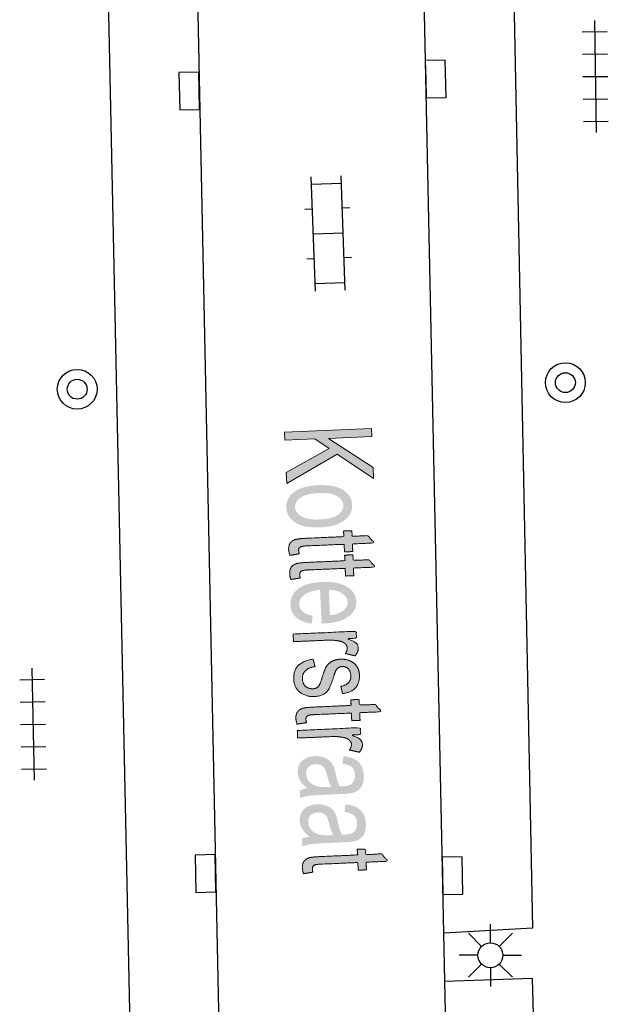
# Model space of a CAD drawing. Header units: metres. Extents: x 134521 to 134907, y 396000 to 396359.
# Tile 80 of 135: x 134716 to 134728, y 396130 to 396149. Entities that reach past the tile are written whole.
import ezdxf

# ---------------------------------------------------------------- set-up
doc = ezdxf.new("R2010")
doc.units = ezdxf.units.M
doc.header["$MEASUREMENT"] = 0

msp = doc.modelspace()

# ---------------------------------------------------------------- hatches: boundary and pattern name
at = {"linetype": 'Continuous', "lineweight": 0, "extrusion": (0, 0, -1)}
msp.add_hatch(color=251, dxfattribs=at).paths.add_polyline_path([(-134721.455, 396140.089), (-134722.471, 396140.681), (-134723.202, 396140.188), (-134723.193, 396140.412), (-134722.299, 396140.995), (-134723.166, 396141.032), (-134723.159, 396141.197), (-134721.411, 396141.122), (-134721.418, 396140.957), (-134722.024, 396140.983), (-134722.31, 396140.79), (-134721.446, 396140.308)])
h = msp.add_hatch(color=251, dxfattribs=at)
edge = h.paths.add_edge_path()
edge.add_spline(control_points=[(-134722.091, 396140.055), (-134722.443, 396140.07), (-134722.618, 396139.938), (-134722.764, 396139.827), (-134722.771, 396139.659), (-134722.779, 396139.473), (-134722.613, 396139.347), (-134722.447, 396139.221), (-134722.146, 396139.208), (-134721.901, 396139.198), (-134721.759, 396139.244), (-134721.617, 396139.291), (-134721.535, 396139.387), (-134721.453, 396139.484), (-134721.448, 396139.602), (-134721.44, 396139.792), (-134721.605, 396139.917), (-134721.771, 396140.041), (-134722.091, 396140.055)], knot_values=[0, 0, 0, 0.111111, 0.111111, 0.222222, 0.222222, 0.333333, 0.333333, 0.444444, 0.444444, 0.555556, 0.555556, 0.666667, 0.666667, 0.777778, 0.777778, 0.888889, 0.888889, 1, 1, 1], degree=2, periodic=0)
edge = h.paths.add_edge_path(flags=16)
edge.add_spline(control_points=[(-134722.098, 396139.897), (-134721.855, 396139.886), (-134721.737, 396139.805), (-134721.619, 396139.725), (-134721.624, 396139.61), (-134721.629, 396139.496), (-134721.754, 396139.426), (-134721.879, 396139.355), (-134722.128, 396139.366), (-134722.363, 396139.376), (-134722.481, 396139.457), (-134722.599, 396139.539), (-134722.594, 396139.652), (-134722.589, 396139.766), (-134722.465, 396139.837), (-134722.341, 396139.907), (-134722.098, 396139.897)], knot_values=[0, 0, 0, 0.125, 0.125, 0.25, 0.25, 0.375, 0.375, 0.5, 0.5, 0.625, 0.625, 0.75, 0.75, 0.875, 0.875, 1, 1, 1], degree=2, periodic=0)
h = msp.add_hatch(color=251, dxfattribs=at)
edge = h.paths.add_edge_path()
edge.add_line((-134721.708, 396138.675), (-134721.519, 396138.645))
edge.add_spline(control_points=[(-134721.519, 396138.645), (-134721.497, 396138.708), (-134721.495, 396138.759), (-134721.491, 396138.843), (-134721.526, 396138.89), (-134721.561, 396138.938), (-134721.621, 396138.959), (-134721.68, 396138.981), (-134721.874, 396138.989)], knot_values=[0, 0, 0, 0.25, 0.25, 0.5, 0.5, 0.75, 0.75, 1, 1, 1], degree=2, periodic=0)
edge.add_line((-134721.874, 396138.989), (-134722.604, 396139.02))
edge.add_line((-134722.604, 396139.02), (-134722.599, 396139.134))
edge.add_line((-134722.599, 396139.134), (-134722.765, 396139.141))
edge.add_line((-134722.765, 396139.141), (-134722.77, 396139.027))
edge.add_line((-134722.77, 396139.027), (-134723.084, 396139.041))
edge.add_line((-134723.084, 396139.041), (-134723.219, 396138.893))
edge.add_line((-134723.219, 396138.893), (-134722.777, 396138.874))
edge.add_line((-134722.777, 396138.874), (-134722.784, 396138.721))
edge.add_line((-134722.784, 396138.721), (-134722.617, 396138.714))
edge.add_line((-134722.617, 396138.714), (-134722.61, 396138.867))
edge.add_line((-134722.61, 396138.867), (-134721.868, 396138.835))
edge.add_spline(control_points=[(-134721.868, 396138.835), (-134721.776, 396138.831), (-134721.75, 396138.822), (-134721.724, 396138.813), (-134721.709, 396138.794), (-134721.694, 396138.775), (-134721.696, 396138.741), (-134721.697, 396138.716), (-134721.708, 396138.675)], knot_values=[0, 0, 0, 0.25, 0.25, 0.5, 0.5, 0.75, 0.75, 1, 1, 1], degree=2, periodic=0)
h = msp.add_hatch(color=251, dxfattribs=at)
edge = h.paths.add_edge_path()
edge.add_line((-134721.728, 396138.19), (-134721.54, 396138.16))
edge.add_spline(control_points=[(-134721.54, 396138.16), (-134721.518, 396138.224), (-134721.516, 396138.275), (-134721.512, 396138.358), (-134721.547, 396138.406), (-134721.582, 396138.453), (-134721.642, 396138.475), (-134721.701, 396138.496), (-134721.895, 396138.504)], knot_values=[0, 0, 0, 0.25, 0.25, 0.5, 0.5, 0.75, 0.75, 1, 1, 1], degree=2, periodic=0)
edge.add_line((-134721.895, 396138.504), (-134722.625, 396138.536))
edge.add_line((-134722.625, 396138.536), (-134722.62, 396138.649))
edge.add_line((-134722.62, 396138.649), (-134722.786, 396138.656))
edge.add_line((-134722.786, 396138.656), (-134722.791, 396138.543))
edge.add_line((-134722.791, 396138.543), (-134723.105, 396138.556))
edge.add_line((-134723.105, 396138.556), (-134723.24, 396138.409))
edge.add_line((-134723.24, 396138.409), (-134722.798, 396138.39))
edge.add_line((-134722.798, 396138.39), (-134722.804, 396138.236))
edge.add_line((-134722.804, 396138.236), (-134722.638, 396138.229))
edge.add_line((-134722.638, 396138.229), (-134722.631, 396138.383))
edge.add_line((-134722.631, 396138.383), (-134721.889, 396138.351))
edge.add_spline(control_points=[(-134721.889, 396138.351), (-134721.797, 396138.347), (-134721.771, 396138.337), (-134721.745, 396138.328), (-134721.73, 396138.309), (-134721.715, 396138.29), (-134721.717, 396138.257), (-134721.718, 396138.231), (-134721.728, 396138.19)], knot_values=[0, 0, 0, 0.25, 0.25, 0.5, 0.5, 0.75, 0.75, 1, 1, 1], degree=2, periodic=0)
h = msp.add_hatch(color=251, dxfattribs=at)
edge = h.paths.add_edge_path()
edge.add_line((-134721.979, 396137.43), (-134721.958, 396137.271))
edge.add_spline(control_points=[(-134721.958, 396137.271), (-134721.762, 396137.3), (-134721.65, 396137.396), (-134721.539, 396137.493), (-134721.532, 396137.651), (-134721.523, 396137.849), (-134721.689, 396137.973), (-134721.856, 396138.096), (-134722.164, 396138.11), (-134722.484, 396138.123), (-134722.665, 396138.014), (-134722.847, 396137.904), (-134722.855, 396137.716), (-134722.863, 396137.535), (-134722.695, 396137.412), (-134722.527, 396137.29), (-134722.213, 396137.276), (-134722.194, 396137.276), (-134722.156, 396137.275)], knot_values=[0, 0, 0, 0.111111, 0.111111, 0.222222, 0.222222, 0.333333, 0.333333, 0.444444, 0.444444, 0.555556, 0.555556, 0.666667, 0.666667, 0.777778, 0.777778, 0.888889, 0.888889, 1, 1, 1], degree=2, periodic=0)
edge.add_line((-134722.156, 396137.275), (-134722.127, 396137.95))
edge.add_spline(control_points=[(-134722.127, 396137.95), (-134721.918, 396137.932), (-134721.811, 396137.852), (-134721.703, 396137.771), (-134721.708, 396137.658), (-134721.711, 396137.573), (-134721.776, 396137.516), (-134721.841, 396137.459), (-134721.979, 396137.43)], knot_values=[0, 0, 0, 0.25, 0.25, 0.5, 0.5, 0.75, 0.75, 1, 1, 1], degree=2, periodic=0)
edge = h.paths.add_edge_path(flags=16)
edge.add_line((-134722.303, 396137.949), (-134722.325, 396137.443))
edge.add_spline(control_points=[(-134722.325, 396137.443), (-134722.485, 396137.46), (-134722.563, 396137.512), (-134722.684, 396137.59), (-134722.679, 396137.707), (-134722.674, 396137.813), (-134722.572, 396137.881), (-134722.47, 396137.948), (-134722.303, 396137.949)], knot_values=[0, 0, 0, 0.25, 0.25, 0.5, 0.5, 0.75, 0.75, 1, 1, 1], degree=2, periodic=0)
h = msp.add_hatch(color=251, dxfattribs=at)
edge = h.paths.add_edge_path()
edge.add_line((-134721.585, 396137.063), (-134722.853, 396137.118))
edge.add_line((-134722.853, 396137.118), (-134722.858, 396136.98))
edge.add_line((-134722.858, 396136.98), (-134722.666, 396136.972))
edge.add_spline(control_points=[(-134722.666, 396136.972), (-134722.803, 396136.925), (-134722.848, 396136.882), (-134722.893, 396136.839), (-134722.895, 396136.785), (-134722.898, 396136.708), (-134722.833, 396136.625)], knot_values=[0, 0, 0, 0.333333, 0.333333, 0.666667, 0.666667, 1, 1, 1], degree=2, periodic=0)
edge.add_line((-134722.833, 396136.625), (-134722.632, 396136.67))
edge.add_spline(control_points=[(-134722.632, 396136.67), (-134722.676, 396136.728), (-134722.673, 396136.784), (-134722.671, 396136.834), (-134722.627, 396136.872), (-134722.583, 396136.91), (-134722.507, 396136.924), (-134722.391, 396136.945), (-134722.255, 396136.939)], knot_values=[0, 0, 0, 0.25, 0.25, 0.5, 0.5, 0.75, 0.75, 1, 1, 1], degree=2, periodic=0)
edge.add_line((-134722.255, 396136.939), (-134721.592, 396136.91))
edge.add_line((-134721.592, 396136.91), (-134721.585, 396137.063))
h = msp.add_hatch(color=251, dxfattribs=at)
edge = h.paths.add_edge_path()
edge.add_line((-134721.986, 396136.559), (-134722.026, 396136.409))
edge.add_spline(control_points=[(-134722.026, 396136.409), (-134721.899, 396136.391), (-134721.833, 396136.329), (-134721.768, 396136.268), (-134721.772, 396136.163), (-134721.777, 396136.057), (-134721.839, 396136.008), (-134721.902, 396135.959), (-134721.983, 396135.963), (-134722.056, 396135.966), (-134722.096, 396136.013), (-134722.123, 396136.046), (-134722.162, 396136.173), (-134722.214, 396136.345), (-134722.255, 396136.412), (-134722.296, 396136.479), (-134722.371, 396136.516), (-134722.446, 396136.553), (-134722.539, 396136.557), (-134722.624, 396136.561), (-134722.697, 396136.536), (-134722.771, 396136.511), (-134722.82, 396136.466), (-134722.859, 396136.432), (-134722.887, 396136.371), (-134722.915, 396136.31), (-134722.918, 396136.239), (-134722.923, 396136.132), (-134722.883, 396136.05), (-134722.844, 396135.967), (-134722.772, 396135.926), (-134722.7, 396135.884), (-134722.578, 396135.865)], knot_values=[0, 0, 0, 0.0625, 0.0625, 0.125, 0.125, 0.1875, 0.1875, 0.25, 0.25, 0.3125, 0.3125, 0.375, 0.375, 0.4375, 0.4375, 0.5, 0.5, 0.5625, 0.5625, 0.625, 0.625, 0.6875, 0.6875, 0.75, 0.75, 0.8125, 0.8125, 0.875, 0.875, 0.9375, 0.9375, 1, 1, 1], degree=2, periodic=0)
edge.add_line((-134722.578, 396135.865), (-134722.544, 396136.014))
edge.add_spline(control_points=[(-134722.544, 396136.014), (-134722.641, 396136.028), (-134722.694, 396136.08), (-134722.747, 396136.131), (-134722.743, 396136.221), (-134722.738, 396136.326), (-134722.688, 396136.369), (-134722.637, 396136.413), (-134722.571, 396136.41), (-134722.529, 396136.408), (-134722.496, 396136.388), (-134722.463, 396136.367), (-134722.442, 396136.326), (-134722.431, 396136.303), (-134722.392, 396136.188), (-134722.339, 396136.023), (-134722.303, 396135.957), (-134722.267, 396135.89), (-134722.194, 396135.851), (-134722.122, 396135.811), (-134722.013, 396135.806), (-134721.905, 396135.801), (-134721.809, 396135.842), (-134721.712, 396135.883), (-134721.656, 396135.965), (-134721.601, 396136.047), (-134721.596, 396136.154), (-134721.589, 396136.331), (-134721.687, 396136.428), (-134721.786, 396136.525), (-134721.986, 396136.559)], knot_values=[0, 0, 0, 0.066667, 0.066667, 0.133333, 0.133333, 0.2, 0.2, 0.266667, 0.266667, 0.333333, 0.333333, 0.4, 0.4, 0.466667, 0.466667, 0.533333, 0.533333, 0.6, 0.6, 0.666667, 0.666667, 0.733333, 0.733333, 0.8, 0.8, 0.866667, 0.866667, 0.933333, 0.933333, 1, 1, 1], degree=2, periodic=0)
h = msp.add_hatch(color=251, dxfattribs=at)
edge = h.paths.add_edge_path()
edge.add_line((-134721.854, 396135.282), (-134721.665, 396135.252))
edge.add_spline(control_points=[(-134721.665, 396135.252), (-134721.643, 396135.316), (-134721.641, 396135.367), (-134721.637, 396135.45), (-134721.672, 396135.498), (-134721.707, 396135.545), (-134721.767, 396135.567), (-134721.826, 396135.588), (-134722.02, 396135.596)], knot_values=[0, 0, 0, 0.25, 0.25, 0.5, 0.5, 0.75, 0.75, 1, 1, 1], degree=2, periodic=0)
edge.add_line((-134722.02, 396135.596), (-134722.75, 396135.628))
edge.add_line((-134722.75, 396135.628), (-134722.745, 396135.741))
edge.add_line((-134722.745, 396135.741), (-134722.912, 396135.748))
edge.add_line((-134722.912, 396135.748), (-134722.916, 396135.635))
edge.add_line((-134722.916, 396135.635), (-134723.23, 396135.648))
edge.add_line((-134723.23, 396135.648), (-134723.365, 396135.501))
edge.add_line((-134723.365, 396135.501), (-134722.923, 396135.482))
edge.add_line((-134722.923, 396135.482), (-134722.93, 396135.328))
edge.add_line((-134722.93, 396135.328), (-134722.763, 396135.321))
edge.add_line((-134722.763, 396135.321), (-134722.756, 396135.475))
edge.add_line((-134722.756, 396135.475), (-134722.014, 396135.443))
edge.add_spline(control_points=[(-134722.014, 396135.443), (-134721.922, 396135.439), (-134721.896, 396135.429), (-134721.87, 396135.42), (-134721.855, 396135.401), (-134721.841, 396135.383), (-134721.842, 396135.349), (-134721.843, 396135.323), (-134721.854, 396135.282)], knot_values=[0, 0, 0, 0.25, 0.25, 0.5, 0.5, 0.75, 0.75, 1, 1, 1], degree=2, periodic=0)
h = msp.add_hatch(color=251, dxfattribs=at)
edge = h.paths.add_edge_path()
edge.add_line((-134721.669, 396135.125), (-134722.936, 396135.18))
edge.add_line((-134722.936, 396135.18), (-134722.942, 396135.042))
edge.add_line((-134722.942, 396135.042), (-134722.75, 396135.034))
edge.add_spline(control_points=[(-134722.75, 396135.034), (-134722.887, 396134.987), (-134722.931, 396134.944), (-134722.976, 396134.901), (-134722.978, 396134.847), (-134722.982, 396134.77), (-134722.917, 396134.687)], knot_values=[0, 0, 0, 0.333333, 0.333333, 0.666667, 0.666667, 1, 1, 1], degree=2, periodic=0)
edge.add_line((-134722.917, 396134.687), (-134722.716, 396134.732))
edge.add_spline(control_points=[(-134722.716, 396134.732), (-134722.759, 396134.79), (-134722.757, 396134.846), (-134722.755, 396134.896), (-134722.711, 396134.934), (-134722.666, 396134.972), (-134722.591, 396134.986), (-134722.475, 396135.007), (-134722.339, 396135.001)], knot_values=[0, 0, 0, 0.25, 0.25, 0.5, 0.5, 0.75, 0.75, 1, 1, 1], degree=2, periodic=0)
edge.add_line((-134722.339, 396135.001), (-134721.675, 396134.972))
edge.add_line((-134721.675, 396134.972), (-134721.669, 396135.125))
h = msp.add_hatch(color=251, dxfattribs=at)
edge = h.paths.add_edge_path()
edge.add_spline(control_points=[(-134721.875, 396133.959), (-134721.771, 396134.041), (-134721.726, 396134.118), (-134721.681, 396134.195), (-134721.677, 396134.285), (-134721.67, 396134.434), (-134721.769, 396134.518), (-134721.867, 396134.603), (-134722.026, 396134.61), (-134722.119, 396134.614), (-134722.197, 396134.587), (-134722.275, 396134.56), (-134722.323, 396134.513), (-134722.372, 396134.466), (-134722.398, 396134.406), (-134722.417, 396134.361), (-134722.437, 396134.271), (-134722.475, 396134.086), (-134722.522, 396134.001), (-134722.566, 396134.002), (-134722.578, 396134.002), (-134722.71, 396134.008), (-134722.762, 396134.053), (-134722.832, 396134.115), (-134722.827, 396134.231), (-134722.823, 396134.339), (-134722.767, 396134.388), (-134722.712, 396134.437), (-134722.576, 396134.456)], knot_values=[0, 0, 0, 0.071429, 0.071429, 0.142857, 0.142857, 0.214286, 0.214286, 0.285714, 0.285714, 0.357143, 0.357143, 0.428571, 0.428571, 0.5, 0.5, 0.571429, 0.571429, 0.642857, 0.642857, 0.714286, 0.714286, 0.785714, 0.785714, 0.857143, 0.857143, 0.928571, 0.928571, 1, 1, 1], degree=2, periodic=0)
edge.add_line((-134722.576, 396134.456), (-134722.597, 396134.608))
edge.add_spline(control_points=[(-134722.597, 396134.608), (-134722.733, 396134.593), (-134722.818, 396134.55), (-134722.903, 396134.506), (-134722.952, 396134.42), (-134723, 396134.333), (-134723.005, 396134.217), (-134723.01, 396134.101), (-134722.975, 396134.027), (-134722.94, 396133.953), (-134722.884, 396133.916), (-134722.827, 396133.88), (-134722.74, 396133.862), (-134722.685, 396133.852), (-134722.542, 396133.846)], knot_values=[0, 0, 0, 0.142857, 0.142857, 0.285714, 0.285714, 0.428571, 0.428571, 0.571429, 0.571429, 0.714286, 0.714286, 0.857143, 0.857143, 1, 1, 1], degree=2, periodic=0)
edge.add_line((-134722.542, 396133.846), (-134722.256, 396133.834))
edge.add_spline(control_points=[(-134722.256, 396133.834), (-134721.957, 396133.821), (-134721.878, 396133.808), (-134721.799, 396133.794), (-134721.727, 396133.762)], knot_values=[0, 0, 0, 0.5, 0.5, 1, 1, 1], degree=2, periodic=0)
edge.add_line((-134721.727, 396133.762), (-134721.72, 396133.922))
edge.add_spline(control_points=[(-134721.72, 396133.922), (-134721.786, 396133.949), (-134721.875, 396133.959)], knot_values=[0, 0, 0, 1, 1, 1], degree=2, periodic=0)
edge = h.paths.add_edge_path(flags=16)
edge.add_spline(control_points=[(-134722.354, 396133.992), (-134722.303, 396134.074), (-134722.262, 396134.24), (-134722.239, 396134.334), (-134722.214, 396134.372), (-134722.188, 396134.41), (-134722.141, 396134.429), (-134722.095, 396134.449), (-134722.039, 396134.446), (-134721.953, 396134.442), (-134721.898, 396134.394), (-134721.842, 396134.345), (-134721.846, 396134.255), (-134721.85, 396134.167), (-134721.907, 396134.1), (-134721.965, 396134.034), (-134722.06, 396134.005), (-134722.134, 396133.984), (-134722.276, 396133.99)], knot_values=[0, 0, 0, 0.111111, 0.111111, 0.222222, 0.222222, 0.333333, 0.333333, 0.444444, 0.444444, 0.555556, 0.555556, 0.666667, 0.666667, 0.777778, 0.777778, 0.888889, 0.888889, 1, 1, 1], degree=2, periodic=0)
edge.add_line((-134722.276, 396133.99), (-134722.354, 396133.992))
h = msp.add_hatch(color=251, dxfattribs=at)
edge = h.paths.add_edge_path()
edge.add_spline(control_points=[(-134721.917, 396132.99), (-134721.812, 396133.071), (-134721.767, 396133.148), (-134721.722, 396133.225), (-134721.719, 396133.315), (-134721.712, 396133.464), (-134721.811, 396133.548), (-134721.909, 396133.633), (-134722.067, 396133.64), (-134722.16, 396133.644), (-134722.238, 396133.617), (-134722.317, 396133.59), (-134722.365, 396133.543), (-134722.414, 396133.496), (-134722.44, 396133.436), (-134722.459, 396133.391), (-134722.478, 396133.301), (-134722.517, 396133.116), (-134722.564, 396133.031), (-134722.608, 396133.032), (-134722.62, 396133.032), (-134722.752, 396133.038), (-134722.804, 396133.084), (-134722.874, 396133.145), (-134722.869, 396133.261), (-134722.864, 396133.369), (-134722.809, 396133.418), (-134722.754, 396133.467), (-134722.618, 396133.486)], knot_values=[0, 0, 0, 0.071429, 0.071429, 0.142857, 0.142857, 0.214286, 0.214286, 0.285714, 0.285714, 0.357143, 0.357143, 0.428571, 0.428571, 0.5, 0.5, 0.571429, 0.571429, 0.642857, 0.642857, 0.714286, 0.714286, 0.785714, 0.785714, 0.857143, 0.857143, 0.928571, 0.928571, 1, 1, 1], degree=2, periodic=0)
edge.add_line((-134722.618, 396133.486), (-134722.639, 396133.638))
edge.add_spline(control_points=[(-134722.639, 396133.638), (-134722.775, 396133.623), (-134722.86, 396133.58), (-134722.945, 396133.536), (-134722.994, 396133.45), (-134723.042, 396133.363), (-134723.047, 396133.247), (-134723.052, 396133.131), (-134723.017, 396133.057), (-134722.982, 396132.983), (-134722.926, 396132.946), (-134722.869, 396132.91), (-134722.782, 396132.892), (-134722.727, 396132.882), (-134722.584, 396132.876)], knot_values=[0, 0, 0, 0.142857, 0.142857, 0.285714, 0.285714, 0.428571, 0.428571, 0.571429, 0.571429, 0.714286, 0.714286, 0.857143, 0.857143, 1, 1, 1], degree=2, periodic=0)
edge.add_line((-134722.584, 396132.876), (-134722.298, 396132.864))
edge.add_spline(control_points=[(-134722.298, 396132.864), (-134721.999, 396132.851), (-134721.92, 396132.838), (-134721.841, 396132.825), (-134721.769, 396132.792)], knot_values=[0, 0, 0, 0.5, 0.5, 1, 1, 1], degree=2, periodic=0)
edge.add_line((-134721.769, 396132.792), (-134721.762, 396132.952))
edge.add_spline(control_points=[(-134721.762, 396132.952), (-134721.828, 396132.979), (-134721.917, 396132.99)], knot_values=[0, 0, 0, 1, 1, 1], degree=2, periodic=0)
edge = h.paths.add_edge_path(flags=16)
edge.add_spline(control_points=[(-134722.396, 396133.023), (-134722.345, 396133.104), (-134722.304, 396133.27), (-134722.281, 396133.364), (-134722.256, 396133.402), (-134722.23, 396133.44), (-134722.183, 396133.459), (-134722.136, 396133.479), (-134722.08, 396133.476), (-134721.995, 396133.473), (-134721.939, 396133.424), (-134721.884, 396133.375), (-134721.888, 396133.285), (-134721.892, 396133.197), (-134721.949, 396133.13), (-134722.006, 396133.064), (-134722.102, 396133.035), (-134722.176, 396133.014), (-134722.317, 396133.02)], knot_values=[0, 0, 0, 0.111111, 0.111111, 0.222222, 0.222222, 0.333333, 0.333333, 0.444444, 0.444444, 0.555556, 0.555556, 0.666667, 0.666667, 0.777778, 0.777778, 0.888889, 0.888889, 1, 1, 1], degree=2, periodic=0)
edge.add_line((-134722.317, 396133.02), (-134722.396, 396133.023))
h = msp.add_hatch(color=251, dxfattribs=at)
edge = h.paths.add_edge_path()
edge.add_line((-134721.983, 396132.277), (-134721.794, 396132.247))
edge.add_spline(control_points=[(-134721.794, 396132.247), (-134721.772, 396132.311), (-134721.77, 396132.362), (-134721.767, 396132.445), (-134721.802, 396132.493), (-134721.837, 396132.54), (-134721.896, 396132.562), (-134721.956, 396132.583), (-134722.149, 396132.591)], knot_values=[0, 0, 0, 0.25, 0.25, 0.5, 0.5, 0.75, 0.75, 1, 1, 1], degree=2, periodic=0)
edge.add_line((-134722.149, 396132.591), (-134722.879, 396132.623))
edge.add_line((-134722.879, 396132.623), (-134722.874, 396132.736))
edge.add_line((-134722.874, 396132.736), (-134723.041, 396132.743))
edge.add_line((-134723.041, 396132.743), (-134723.046, 396132.63))
edge.add_line((-134723.046, 396132.63), (-134723.359, 396132.643))
edge.add_line((-134723.359, 396132.643), (-134723.495, 396132.496))
edge.add_line((-134723.495, 396132.496), (-134723.052, 396132.477))
edge.add_line((-134723.052, 396132.477), (-134723.059, 396132.323))
edge.add_line((-134723.059, 396132.323), (-134722.892, 396132.316))
edge.add_line((-134722.892, 396132.316), (-134722.886, 396132.47))
edge.add_line((-134722.886, 396132.47), (-134722.143, 396132.438))
edge.add_spline(control_points=[(-134722.143, 396132.438), (-134722.051, 396132.434), (-134722.025, 396132.424), (-134721.999, 396132.415), (-134721.985, 396132.396), (-134721.97, 396132.378), (-134721.971, 396132.344), (-134721.972, 396132.318), (-134721.983, 396132.277)], knot_values=[0, 0, 0, 0.25, 0.25, 0.5, 0.5, 0.75, 0.75, 1, 1, 1], degree=2, periodic=0)

# ---------------------------------------------------------------- linework, layer by layer
at = {"color": 251}
for p, q in [((134724.614, 396131.06), (134723.817, 396168.834)), ((134726.405, 396131.157), (134725.646, 396168.791)), ((134718.687, 396111.387), (134717.867, 396150.02)), ((134719.66, 396150.059), (134720.453, 396111.409)), ((134727.642, 396149.394), (134727.674, 396147.144)), ((134727.395, 396149.165), (134727.895, 396149.172)), ((134727.402, 396148.715), (134727.902, 396148.722)), ((134727.408, 396148.266), (134727.908, 396148.272)), ((134727.414, 396147.816), (134727.914, 396147.823)), ((134727.421, 396147.366), (134727.921, 396147.373)), ((134722.032, 396143.951), (134721.949, 396146.249)), ((134722.631, 396143.973), (134722.548, 396146.271)), ((134722.554, 396146.121), (134721.954, 396146.1)), ((134722.722, 396145.627), (134722.572, 396145.621)), ((134721.972, 396145.6), (134721.822, 396145.594)), ((134722.59, 396145.122), (134721.99, 396145.1)), ((134722.758, 396144.628), (134722.608, 396144.622)), ((134722.008, 396144.601), (134721.858, 396144.595)), ((134722.626, 396144.122), (134722.026, 396144.101)), ((134716.333, 396136.374), (134716.381, 396134.124)), ((134716.088, 396136.144), (134716.588, 396136.154)), ((134716.098, 396135.694), (134716.597, 396135.704)), ((134716.107, 396135.244), (134716.607, 396135.254)), ((134716.117, 396134.794), (134716.616, 396134.804)), ((134716.126, 396134.344), (134716.626, 396134.354)), ((134725.55, 396130.857), (134725.55, 396131.232)), ((134724.614, 396131.06), (134726.405, 396131.157)), ((134724.634, 396130.082), (134724.614, 396131.06)), ((134725.373, 396130.784), (134725.108, 396131.049)), ((134725.727, 396130.784), (134725.992, 396131.049)), ((134725.3, 396130.607), (134724.925, 396130.607)), ((134725.8, 396130.607), (134726.175, 396130.607)), ((134725.373, 396130.43), (134725.108, 396130.165)), ((134725.992, 396130.165), (134725.727, 396130.43)), ((134725.55, 396130.357), (134725.55, 396129.982)), ((134726.398, 396130.137), (134724.634, 396130.082)), ((134724.75, 396124.54), (134724.634, 396130.082)), ((134726.546, 396124.579), (134726.398, 396130.137))]:
    msp.add_line(p, q, dxfattribs=at)
at = {"color": 251, "flags": 128}
for points in [[(134724.25, 396148.212), (134724.258, 396147.837), (134724.658, 396147.845), (134724.642, 396148.595), (134724.242, 396148.587), (134724.25, 396148.212)], [(134719.698, 396147.98), (134719.69, 396148.355), (134719.29, 396148.347), (134719.306, 396147.597), (134719.706, 396147.605), (134719.698, 396147.98)], [(134720.023, 396132.254), (134720.015, 396132.629), (134719.615, 396132.621), (134719.631, 396131.871), (134720.031, 396131.879), (134720.023, 396132.254)], [(134724.588, 396132.204), (134724.596, 396131.829), (134724.996, 396131.837), (134724.98, 396132.587), (134724.58, 396132.579), (134724.588, 396132.204)]]:
    msp.add_lwpolyline(points, dxfattribs=at)
at = {"color": 251, "linetype": 'Continuous', "lineweight": 0, "flags": 128}
msp.add_lwpolyline([(134721.411, 396141.122), (134723.159, 396141.197), (134723.166, 396141.032), (134722.299, 396140.995), (134723.193, 396140.412), (134723.202, 396140.188), (134722.471, 396140.681), (134721.455, 396140.089), (134721.446, 396140.308), (134722.31, 396140.79), (134722.024, 396140.983), (134721.418, 396140.957)], close=True, dxfattribs=at)
at = {"color": 251}
for centre, radius in [((134727.058, 396142.116), 0.4), ((134717.244, 396141.983), 0.4), ((134727.058, 396142.116), 0.2), ((134717.244, 396141.983), 0.2), ((134725.55, 396130.607), 0.25)]:
    msp.add_circle(centre, radius, dxfattribs=at)
at = {"color": 251, "linetype": 'Continuous', "lineweight": 0}
for points, knots in [([(134721.708, 396138.675), (134721.613, 396138.66), (134721.519, 396138.645), (134721.497, 396138.708), (134721.495, 396138.759), (134721.491, 396138.843), (134721.526, 396138.89), (134721.561, 396138.938), (134721.621, 396138.959), (134721.68, 396138.981), (134721.874, 396138.989), (134722.239, 396139.005), (134722.604, 396139.02), (134722.601, 396139.077), (134722.599, 396139.134), (134722.682, 396139.137), (134722.765, 396139.141), (134722.768, 396139.084), (134722.77, 396139.027), (134722.927, 396139.034), (134723.084, 396139.041), (134723.152, 396138.967), (134723.219, 396138.893), (134722.998, 396138.884), (134722.777, 396138.874), (134722.78, 396138.798), (134722.784, 396138.721), (134722.7, 396138.717), (134722.617, 396138.714), (134722.614, 396138.79), (134722.61, 396138.867), (134722.239, 396138.851), (134721.868, 396138.835), (134721.776, 396138.831), (134721.75, 396138.822), (134721.724, 396138.813), (134721.709, 396138.794), (134721.694, 396138.775), (134721.696, 396138.741), (134721.697, 396138.716), (134721.708, 396138.675)], [0, 0, 0, 0.25, 0.25, 0.3125, 0.3125, 0.375, 0.375, 0.4375, 0.4375, 0.5, 0.5, 0.522727, 0.522727, 0.545455, 0.545455, 0.568182, 0.568182, 0.590909, 0.590909, 0.613636, 0.613636, 0.636364, 0.636364, 0.659091, 0.659091, 0.681818, 0.681818, 0.704545, 0.704545, 0.727273, 0.727273, 0.75, 0.75, 0.8125, 0.8125, 0.875, 0.875, 0.9375, 0.9375, 1, 1, 1]), ([(134721.728, 396138.19), (134721.634, 396138.175), (134721.54, 396138.16), (134721.518, 396138.224), (134721.516, 396138.275), (134721.512, 396138.358), (134721.547, 396138.406), (134721.582, 396138.453), (134721.642, 396138.475), (134721.701, 396138.496), (134721.895, 396138.504), (134722.26, 396138.52), (134722.625, 396138.536), (134722.622, 396138.592), (134722.62, 396138.649), (134722.703, 396138.653), (134722.786, 396138.656), (134722.789, 396138.6), (134722.791, 396138.543), (134722.948, 396138.55), (134723.105, 396138.556), (134723.173, 396138.483), (134723.24, 396138.409), (134723.019, 396138.399), (134722.798, 396138.39), (134722.801, 396138.313), (134722.804, 396138.236), (134722.721, 396138.233), (134722.638, 396138.229), (134722.635, 396138.306), (134722.631, 396138.383), (134722.26, 396138.367), (134721.889, 396138.351), (134721.797, 396138.347), (134721.771, 396138.337), (134721.745, 396138.328), (134721.73, 396138.309), (134721.715, 396138.29), (134721.717, 396138.257), (134721.718, 396138.231), (134721.728, 396138.19)], [0, 0, 0, 0.25, 0.25, 0.3125, 0.3125, 0.375, 0.375, 0.4375, 0.4375, 0.5, 0.5, 0.522727, 0.522727, 0.545455, 0.545455, 0.568182, 0.568182, 0.590909, 0.590909, 0.613636, 0.613636, 0.636364, 0.636364, 0.659091, 0.659091, 0.681818, 0.681818, 0.704545, 0.704545, 0.727273, 0.727273, 0.75, 0.75, 0.8125, 0.8125, 0.875, 0.875, 0.9375, 0.9375, 1, 1, 1]), ([(134721.585, 396137.063), (134722.219, 396137.091), (134722.853, 396137.118), (134722.856, 396137.049), (134722.858, 396136.98), (134722.762, 396136.976), (134722.666, 396136.972), (134722.803, 396136.925), (134722.848, 396136.882), (134722.893, 396136.839), (134722.895, 396136.785), (134722.898, 396136.708), (134722.833, 396136.625), (134722.733, 396136.648), (134722.632, 396136.67), (134722.676, 396136.728), (134722.673, 396136.784), (134722.671, 396136.834), (134722.627, 396136.872), (134722.583, 396136.91), (134722.507, 396136.924), (134722.391, 396136.945), (134722.255, 396136.939), (134721.924, 396136.924), (134721.592, 396136.91), (134721.589, 396136.987), (134721.585, 396137.063)], [0, 0, 0, 0.066667, 0.066667, 0.133333, 0.133333, 0.2, 0.2, 0.266667, 0.266667, 0.333333, 0.333333, 0.4, 0.4, 0.6, 0.6, 0.65, 0.65, 0.7, 0.7, 0.75, 0.75, 0.8, 0.8, 0.9, 0.9, 1, 1, 1]), ([(134721.986, 396136.559), (134722.006, 396136.484), (134722.026, 396136.409), (134721.899, 396136.391), (134721.833, 396136.329), (134721.768, 396136.268), (134721.772, 396136.163), (134721.777, 396136.057), (134721.839, 396136.008), (134721.902, 396135.959), (134721.983, 396135.963), (134722.056, 396135.966), (134722.096, 396136.013), (134722.123, 396136.046), (134722.162, 396136.173), (134722.214, 396136.345), (134722.255, 396136.412), (134722.296, 396136.479), (134722.371, 396136.516), (134722.446, 396136.553), (134722.539, 396136.557), (134722.624, 396136.561), (134722.697, 396136.536), (134722.771, 396136.511), (134722.82, 396136.466), (134722.859, 396136.432), (134722.887, 396136.371), (134722.915, 396136.31), (134722.918, 396136.239), (134722.923, 396136.132), (134722.883, 396136.05), (134722.844, 396135.967), (134722.772, 396135.926), (134722.7, 396135.884), (134722.578, 396135.865), (134722.561, 396135.939), (134722.544, 396136.014), (134722.641, 396136.028), (134722.694, 396136.08), (134722.747, 396136.131), (134722.743, 396136.221), (134722.738, 396136.326), (134722.688, 396136.369), (134722.637, 396136.413), (134722.571, 396136.41), (134722.529, 396136.408), (134722.496, 396136.388), (134722.463, 396136.367), (134722.442, 396136.326), (134722.431, 396136.303), (134722.392, 396136.188), (134722.339, 396136.023), (134722.303, 396135.957), (134722.267, 396135.89), (134722.194, 396135.851), (134722.122, 396135.811), (134722.013, 396135.806), (134721.905, 396135.801), (134721.809, 396135.842), (134721.712, 396135.883), (134721.656, 396135.965), (134721.601, 396136.047), (134721.596, 396136.154), (134721.589, 396136.331), (134721.687, 396136.428), (134721.786, 396136.525), (134721.986, 396136.559)], [0, 0, 0, 0.25, 0.25, 0.265625, 0.265625, 0.28125, 0.28125, 0.296875, 0.296875, 0.3125, 0.3125, 0.328125, 0.328125, 0.34375, 0.34375, 0.359375, 0.359375, 0.375, 0.375, 0.390625, 0.390625, 0.40625, 0.40625, 0.421875, 0.421875, 0.4375, 0.4375, 0.453125, 0.453125, 0.46875, 0.46875, 0.484375, 0.484375, 0.5, 0.5, 0.75, 0.75, 0.766667, 0.766667, 0.783333, 0.783333, 0.8, 0.8, 0.816667, 0.816667, 0.833333, 0.833333, 0.85, 0.85, 0.866667, 0.866667, 0.883333, 0.883333, 0.9, 0.9, 0.916667, 0.916667, 0.933333, 0.933333, 0.95, 0.95, 0.966667, 0.966667, 0.983333, 0.983333, 1, 1, 1]), ([(134721.854, 396135.282), (134721.759, 396135.267), (134721.665, 396135.252), (134721.643, 396135.316), (134721.641, 396135.367), (134721.637, 396135.45), (134721.672, 396135.498), (134721.707, 396135.545), (134721.767, 396135.567), (134721.826, 396135.588), (134722.02, 396135.596), (134722.385, 396135.612), (134722.75, 396135.628), (134722.747, 396135.684), (134722.745, 396135.741), (134722.828, 396135.745), (134722.912, 396135.748), (134722.914, 396135.692), (134722.916, 396135.635), (134723.073, 396135.642), (134723.23, 396135.648), (134723.298, 396135.575), (134723.365, 396135.501), (134723.144, 396135.491), (134722.923, 396135.482), (134722.926, 396135.405), (134722.93, 396135.328), (134722.846, 396135.325), (134722.763, 396135.321), (134722.76, 396135.398), (134722.756, 396135.475), (134722.385, 396135.459), (134722.014, 396135.443), (134721.922, 396135.439), (134721.896, 396135.429), (134721.87, 396135.42), (134721.855, 396135.401), (134721.841, 396135.383), (134721.842, 396135.349), (134721.843, 396135.323), (134721.854, 396135.282)], [0, 0, 0, 0.25, 0.25, 0.3125, 0.3125, 0.375, 0.375, 0.4375, 0.4375, 0.5, 0.5, 0.522727, 0.522727, 0.545455, 0.545455, 0.568182, 0.568182, 0.590909, 0.590909, 0.613636, 0.613636, 0.636364, 0.636364, 0.659091, 0.659091, 0.681818, 0.681818, 0.704545, 0.704545, 0.727273, 0.727273, 0.75, 0.75, 0.8125, 0.8125, 0.875, 0.875, 0.9375, 0.9375, 1, 1, 1]), ([(134721.669, 396135.125), (134722.302, 396135.153), (134722.936, 396135.18), (134722.939, 396135.111), (134722.942, 396135.042), (134722.846, 396135.038), (134722.75, 396135.034), (134722.887, 396134.987), (134722.931, 396134.944), (134722.976, 396134.901), (134722.978, 396134.847), (134722.982, 396134.77), (134722.917, 396134.687), (134722.816, 396134.71), (134722.716, 396134.732), (134722.759, 396134.79), (134722.757, 396134.846), (134722.755, 396134.896), (134722.711, 396134.934), (134722.666, 396134.972), (134722.591, 396134.986), (134722.475, 396135.007), (134722.339, 396135.001), (134722.007, 396134.986), (134721.675, 396134.972), (134721.672, 396135.049), (134721.669, 396135.125)], [0, 0, 0, 0.066667, 0.066667, 0.133333, 0.133333, 0.2, 0.2, 0.266667, 0.266667, 0.333333, 0.333333, 0.4, 0.4, 0.6, 0.6, 0.65, 0.65, 0.7, 0.7, 0.75, 0.75, 0.8, 0.8, 0.9, 0.9, 1, 1, 1]), ([(134721.983, 396132.277), (134721.889, 396132.262), (134721.794, 396132.247), (134721.772, 396132.311), (134721.77, 396132.362), (134721.767, 396132.445), (134721.802, 396132.493), (134721.837, 396132.54), (134721.896, 396132.562), (134721.956, 396132.583), (134722.149, 396132.591), (134722.514, 396132.607), (134722.879, 396132.623), (134722.877, 396132.679), (134722.874, 396132.736), (134722.958, 396132.74), (134723.041, 396132.743), (134723.043, 396132.687), (134723.046, 396132.63), (134723.203, 396132.637), (134723.359, 396132.643), (134723.427, 396132.57), (134723.495, 396132.496), (134723.274, 396132.486), (134723.052, 396132.477), (134723.056, 396132.4), (134723.059, 396132.323), (134722.976, 396132.32), (134722.892, 396132.316), (134722.889, 396132.393), (134722.886, 396132.47), (134722.515, 396132.454), (134722.143, 396132.438), (134722.051, 396132.434), (134722.025, 396132.424), (134721.999, 396132.415), (134721.985, 396132.396), (134721.97, 396132.378), (134721.971, 396132.344), (134721.972, 396132.318), (134721.983, 396132.277)], [0, 0, 0, 0.25, 0.25, 0.3125, 0.3125, 0.375, 0.375, 0.4375, 0.4375, 0.5, 0.5, 0.522727, 0.522727, 0.545455, 0.545455, 0.568182, 0.568182, 0.590909, 0.590909, 0.613636, 0.613636, 0.636364, 0.636364, 0.659091, 0.659091, 0.681818, 0.681818, 0.704545, 0.704545, 0.727273, 0.727273, 0.75, 0.75, 0.8125, 0.8125, 0.875, 0.875, 0.9375, 0.9375, 1, 1, 1])]:
    msp.add_open_spline(points, degree=2, knots=knots, dxfattribs=at)

doc.saveas('drawing.dxf')
